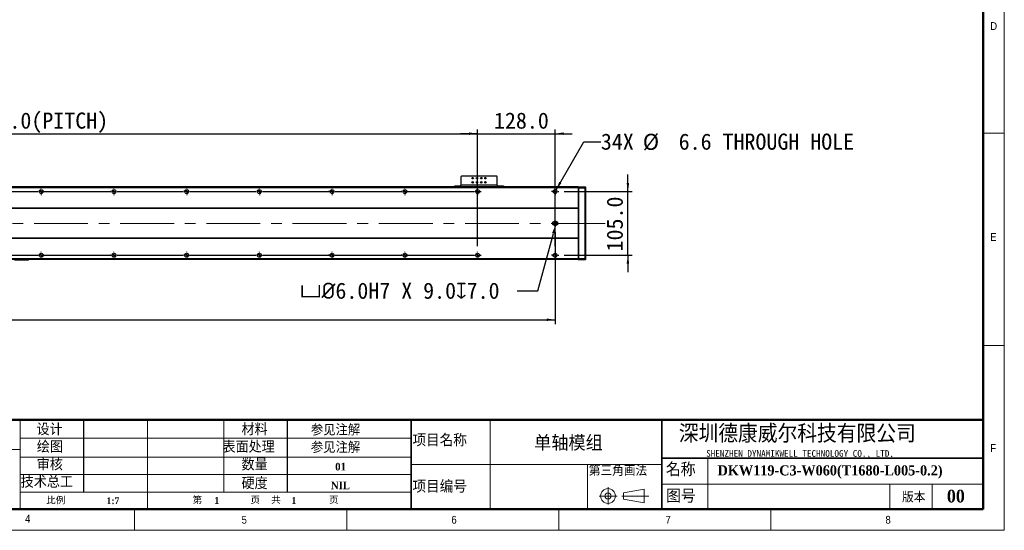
# Model space of a CAD drawing. Header units: millimetres. Extents: x 35 to 2905, y 35 to 2044.
# Tile 4 of 6: x 1280 to 2905, y 35 to 877. Entities that reach past the tile are written whole.
import ezdxf

# ---------------------------------------------------------------- set-up
doc = ezdxf.new("R2010")
doc.units = ezdxf.units.MM
doc.header["$LTSCALE"] = 7
doc.header["$PDSIZE"] = -1
doc.linetypes.add('CENTERX2', pattern=[20.32, 12.7, -2.54, 2.54, -2.54])
doc.layers.add('DIMNS', color=7, linetype='Continuous')
doc.styles.add('SLDTEXTSTYLE1', font='Gothic.ttf', dxfattribs={"width": 0.913})
doc.styles.add('SLDTEXTSTYLE2', font='timesbd.ttf', dxfattribs={"width": 0.933})
doc.styles.add('SLDTEXTSTYLE3', font='txt', dxfattribs={"bigfont": 'bigfont'})
doc.styles.add('SLDTEXTSTYLE4', font='txt', dxfattribs={"bigfont": 'bigfont'})
doc.styles.add('SLDTEXTSTYLE5', font='txt', dxfattribs={"bigfont": 'bigfont'})
doc.styles.add('SLDTEXTSTYLE6', font='txt')
doc.styles.add('SLDTEXTSTYLE7', font='timesbd.ttf', dxfattribs={"width": 0.933, "bigfont": 'bigfont'})
doc.styles.add('SLDTEXTSTYLE8', font='txt')
doc.dimstyles.new('SLDDIMSTYLE0', dxfattribs={"dimtxt": 26.6, "dimasz": 14, "dimexe": 0, "dimexo": 0.0625, "dimgap": 6.65, "dimtad": 2, "dimdec": 1, "dimrnd": 1e-09, "dimzin": 4, "dimdsep": 46, "dimtxsty": 'SLDTEXTSTYLE8', "dimsah": 1, "dimcen": 0.09, "dimadec": 0, "dimazin": 1, "dimtfac": 1, "dimtdec": 1, "dimtofl": 0, "dimtmove": 0, "dimatfit": 3, "dimfxl": 0, "dimfrac": 2, "dimtolj": 1, "dimtzin": 12, "dimarcsym": 0})
doc.dimstyles.new('SLDDIMSTYLE1', dxfattribs={"dimtxt": 26.6, "dimasz": 14, "dimexe": 0, "dimexo": 0.0625, "dimgap": 6.65, "dimtad": 2, "dimdec": 1, "dimrnd": 1e-09, "dimzin": 4, "dimdsep": 46, "dimtxsty": 'SLDTEXTSTYLE8', "dimsah": 1, "dimcen": 0.09, "dimadec": 0, "dimazin": 1, "dimtfac": 1, "dimtdec": 1, "dimtmove": 0, "dimatfit": 0, "dimfxl": 0, "dimfrac": 2, "dimtolj": 1, "dimtzin": 12, "dimarcsym": 0})
doc.dimstyles.new('SLDDIMSTYLE5', dxfattribs={"dimtxt": 26.6, "dimasz": 14, "dimexe": 0, "dimexo": 0.0625, "dimgap": 6.65, "dimtad": 0, "dimtih": 1, "dimtoh": 1, "dimdec": 1, "dimrnd": 1e-09, "dimzin": 4, "dimdsep": 46, "dimtxsty": 'SLDTEXTSTYLE8', "dimsah": 1, "dimcen": 0, "dimadec": 0, "dimazin": 1, "dimtfac": 1, "dimtdec": 1, "dimtofl": 0, "dimtmove": 0, "dimatfit": 3, "dimfxl": 0, "dimfrac": 2, "dimtolj": 1, "dimtzin": 12, "dimarcsym": 0})
doc.dimstyles.new('SLDDIMSTYLE6', dxfattribs={"dimtxt": 26.6, "dimasz": 14, "dimexe": 0, "dimexo": 0.0625, "dimgap": 6.65, "dimtad": 0, "dimtih": 1, "dimtoh": 1, "dimdec": 1, "dimrnd": 1e-09, "dimzin": 12, "dimdsep": 46, "dimtxsty": 'SLDTEXTSTYLE8', "dimsah": 1, "dimcen": 0, "dimadec": 0, "dimazin": 3, "dimtfac": 1, "dimtdec": 1, "dimtofl": 0, "dimtmove": 0, "dimatfit": 3, "dimfxl": 0, "dimfrac": 2, "dimtolj": 1, "dimtzin": 12, "dimarcsym": 0})

# ---------------------------------------------------------------- blocks, each defined once
blk = doc.blocks.new('_D_13')
at = {"layer": 'DIMNS'}
for p, q in [((227.9, 532), (227.9, 375)), ((2163.9, 526.4), (2163.9, 375)), ((227.9, 382), (2163.9, 382))]:
    blk.add_line(p, q, dxfattribs=at)
for points in [[(227.9, 382), (241.9, 379.9), (241.9, 384.1)], [(2163.9, 382), (2149.9, 384.1), (2149.9, 379.9)]]:
    blk.add_solid(points, dxfattribs=at)
at = {"layer": 'DIMNS', "insert": (1149.4, 416.9), "char_height": 26.6, "attachment_point": 1, "style": 'SLDTEXTSTYLE8'}
blk.add_mtext('1936.0', dxfattribs=at)
blk = doc.blocks.new('_D_14')
at = {"layer": 'DIMNS'}
for p, q in [((2283.9, 593.4), (2283.9, 621.4)), ((2178.6, 593.4), (2290.9, 593.4)), ((2283.9, 488.4), (2283.9, 593.4)), ((2178.6, 488.4), (2290.9, 488.4)), ((2283.9, 488.4), (2283.9, 460.4))]:
    blk.add_line(p, q, dxfattribs=at)
for points in [[(2283.9, 593.4), (2286, 607.4), (2281.8, 607.4)], [(2283.9, 488.4), (2281.8, 474.4), (2286, 474.4)]]:
    blk.add_solid(points, dxfattribs=at)
at = {"layer": 'DIMNS', "insert": (2248.9, 494.6), "char_height": 26.6, "attachment_point": 1, "rotation": 90, "style": 'SLDTEXTSTYLE8'}
blk.add_mtext('105.0', dxfattribs=at)
blk = doc.blocks.new('_D_16')
at = {"layer": 'Defpoints', "color": 0}
for p in [(2164.6, 538), (2165.4, 540.9)]:
    blk.add_point(p, dxfattribs=at)
at = {"layer": 'DIMNS', "color": 0, "lineweight": -2}
for p, q in [((2135.5, 429.4), (2161, 524.4)), ((2101.2, 429.4), (2135.5, 429.4))]:
    blk.add_line(p, q, dxfattribs=at)
at = {"layer": 'DIMNS', "color": 0}
blk.add_solid([(2158.7, 525), (2163.2, 523.8), (2164.6, 538)], dxfattribs=at)
at = {"layer": 'DIMNS', "color": 0, "insert": (1742.8, 443.2), "char_height": 26.6, "attachment_point": 1, "style": 'SLDTEXTSTYLE8'}
blk.add_mtext('\\A1;{\\fGDT|b0|i0|c134|p2;v\\fISOCPEUR|b0|i0|c134|p34;%%C}6.0H7 X 9.0{\\fGDT|b0|i0|c134|p2;x}7.0', dxfattribs=at)
blk = doc.blocks.new('_D_17')
at = {"layer": 'DIMNS'}
for p, q in [((2165.5, 596.2), (2211.3, 675.5)), ((2211.3, 675.5), (2239.3, 675.5))]:
    blk.add_line(p, q, dxfattribs=at)
blk.add_solid([(2165.5, 596.2), (2174.3, 607.3), (2170.7, 609.4)], dxfattribs=at)
at = {"layer": 'DIMNS', "char_height": 26.6, "attachment_point": 1, "style": 'SLDTEXTSTYLE8'}
for s, insert in [('34X ', (2239.3, 688.9)), ('%%c', (2308.5, 688.6)), (' 6.6 THROUGH HOLE', (2349.6, 688.9))]:
    blk.add_mtext(s, dxfattribs=dict(at, insert=insert))
blk = doc.blocks.new('_D_18')
at = {"layer": 'DIMNS'}
for p, q in [((355.9, 608.1), (355.9, 695.7)), ((355.9, 688.7), (2035.9, 688.7)), ((2035.9, 608.1), (2035.9, 695.7))]:
    blk.add_line(p, q, dxfattribs=at)
for points in [[(355.9, 688.7), (369.9, 686.6), (369.9, 690.8)], [(2035.9, 688.7), (2021.9, 690.8), (2021.9, 686.6)]]:
    blk.add_solid(points, dxfattribs=at)
at = {"layer": 'DIMNS', "char_height": 26.6, "attachment_point": 1, "style": 'SLDTEXTSTYLE8'}
for s, insert in [('1680.0', (1014.6, 723.6)), ('=14×120.0(PITCH)', (1118.6, 723.6))]:
    blk.add_mtext(s, dxfattribs=dict(at, insert=insert))
blk = doc.blocks.new('_D_20')
at = {"layer": 'DIMNS'}
for p, q in [((2035.9, 688.7), (2007.9, 688.7)), ((2035.9, 503.1), (2035.9, 695.7)), ((2035.9, 688.7), (2163.9, 688.7)), ((2163.9, 503.1), (2163.9, 695.7)), ((2163.9, 688.7), (2191.9, 688.7))]:
    blk.add_line(p, q, dxfattribs=at)
for points in [[(2035.9, 688.7), (2021.9, 690.8), (2021.9, 686.6)], [(2163.9, 688.7), (2177.9, 686.6), (2177.9, 690.8)]]:
    blk.add_solid(points, dxfattribs=at)
at = {"layer": 'DIMNS', "insert": (2062.9, 723.6), "char_height": 26.6, "attachment_point": 1, "style": 'SLDTEXTSTYLE8'}
blk.add_mtext('128.0', dxfattribs=at)
blk = doc.blocks.new('SW_CENTERMARKSYMBOL_0')
at = {"layer": 'DIMNS', "color": 0}
for p, q in [((-5.08, 0), (-5.54, 0)), ((0, 0), (-2.54, 0)), ((0, 5.08), (0, 5.54)), ((0, 0), (0, 2.54)), ((0, 0), (0, -2.54)), ((0, 0), (2.54, 0)), ((5.08, 0), (5.54, 0)), ((0, -5.08), (0, -5.54))]:
    blk.add_line(p, q, dxfattribs=at)
blk = doc.blocks.new('SW_CENTERMARKSYMBOL_2')
at = {"layer": 'DIMNS', "color": 0}
for p, q in [((725.08, 0), (834.92, 0)), ((834.92, 0), (834.16, 0)), ((840, 0), (837.46, 0)), ((840, 0), (837.46, 0)), ((840, 0), (837.46, 0)), ((840, 0), (837.46, 0)), ((840, 0), (837.46, 0)), ((840, 0), (837.46, 0)), ((840, 0), (837.46, 0)), ((840, 5.08), (840, 5.84)), ((840, 0), (840, 2.54)), ((840, 0), (840, 2.54)), ((840, 0), (840, 2.54)), ((840, 0), (840, 2.54)), ((840, 0), (840, 2.54)), ((840, 0), (840, 2.54)), ((840, 0), (840, 2.54)), ((840, 0), (840, -2.54)), ((840, 0), (842.54, 0)), ((840, 0), (840, -2.54)), ((840, 0), (842.54, 0)), ((840, 0), (840, -2.54)), ((840, 0), (842.54, 0)), ((840, 0), (840, -2.54)), ((840, 0), (842.54, 0)), ((840, 0), (840, -2.54)), ((840, 0), (842.54, 0)), ((840, 0), (840, -2.54)), ((840, 0), (842.54, 0)), ((840, 0), (840, -2.54)), ((840, 0), (842.54, 0)), ((845.08, 0), (845.84, 0)), ((845.08, 0), (954.92, 0)), ((954.92, 0), (954.16, 0)), ((960, 0), (957.46, 0)), ((960, 0), (957.46, 0)), ((960, 0), (957.46, 0)), ((960, 0), (957.46, 0)), ((960, 0), (957.46, 0)), ((960, 0), (957.46, 0)), ((960, 5.08), (960, 5.84)), ((960, 0), (960, 2.54)), ((960, 0), (960, 2.54)), ((960, 0), (960, 2.54)), ((960, 0), (960, 2.54)), ((960, 0), (960, 2.54)), ((960, 0), (960, 2.54)), ((960, 0), (960, -2.54)), ((960, 0), (962.54, 0)), ((960, 0), (960, -2.54)), ((960, 0), (962.54, 0)), ((960, 0), (960, -2.54)), ((960, 0), (962.54, 0)), ((960, 0), (960, -2.54)), ((960, 0), (962.54, 0)), ((960, 0), (960, -2.54)), ((960, 0), (962.54, 0)), ((960, 0), (960, -2.54)), ((960, 0), (962.54, 0)), ((965.08, 0), (965.84, 0)), ((965.08, 0), (1074.92, 0)), ((1074.92, 0), (1074.16, 0)), ((1080, 0), (1077.46, 0)), ((1080, 0), (1077.46, 0)), ((1080, 0), (1077.46, 0)), ((1080, 0), (1077.46, 0)), ((1080, 0), (1077.46, 0)), ((1080, 5.08), (1080, 5.84)), ((1080, 0), (1080, 2.54)), ((1080, 0), (1080, 2.54)), ((1080, 0), (1080, 2.54)), ((1080, 0), (1080, 2.54)), ((1080, 0), (1080, 2.54)), ((1080, 0), (1080, -2.54)), ((1080, 0), (1082.54, 0)), ((1080, 0), (1080, -2.54)), ((1080, 0), (1082.54, 0)), ((1080, 0), (1080, -2.54)), ((1080, 0), (1082.54, 0)), ((1080, 0), (1080, -2.54)), ((1080, 0), (1082.54, 0)), ((1080, 0), (1080, -2.54)), ((1080, 0), (1082.54, 0)), ((1085.08, 0), (1085.84, 0)), ((1085.08, 0), (1194.92, 0)), ((1194.92, 0), (1194.16, 0)), ((1200, 0), (1197.46, 0)), ((1200, 0), (1197.46, 0)), ((1200, 0), (1197.46, 0)), ((1200, 0), (1197.46, 0)), ((1200, 5.08), (1200, 5.84)), ((1200, 0), (1200, 2.54)), ((1200, 0), (1200, 2.54)), ((1200, 0), (1200, 2.54)), ((1200, 0), (1200, 2.54)), ((1200, 0), (1200, -2.54)), ((1200, 0), (1202.54, 0)), ((1200, 0), (1200, -2.54)), ((1200, 0), (1202.54, 0)), ((1200, 0), (1200, -2.54)), ((1200, 0), (1202.54, 0)), ((1200, 0), (1200, -2.54)), ((1200, 0), (1202.54, 0)), ((1205.08, 0), (1205.84, 0)), ((1205.08, 0), (1314.92, 0)), ((1314.92, 0), (1314.16, 0)), ((1320, 0), (1317.46, 0)), ((1320, 0), (1317.46, 0)), ((1320, 0), (1317.46, 0)), ((1320, 5.08), (1320, 5.84)), ((1320, 0), (1320, 2.54)), ((1320, 0), (1320, 2.54)), ((1320, 0), (1320, 2.54)), ((1320, 0), (1320, -2.54)), ((1320, 0), (1322.54, 0)), ((1320, 0), (1320, -2.54)), ((1320, 0), (1322.54, 0)), ((1320, 0), (1320, -2.54)), ((1320, 0), (1322.54, 0)), ((1325.08, 0), (1325.84, 0)), ((1325.08, 0), (1434.92, 0)), ((1434.92, 0), (1434.16, 0)), ((1440, 0), (1437.46, 0)), ((1440, 0), (1437.46, 0)), ((1440, 5.08), (1440, 5.84)), ((1440, 0), (1440, 2.54)), ((1440, 0), (1440, 2.54)), ((1440, 0), (1440, -2.54)), ((1440, 0), (1442.54, 0)), ((1440, 0), (1440, -2.54)), ((1440, 0), (1442.54, 0)), ((1445.08, 0), (1445.84, 0)), ((1445.08, 0), (1554.92, 0)), ((1560, 0), (1557.46, 0)), ((1560, 5.08), (1560, 5.84)), ((1560, 0), (1560, 2.54)), ((1560, 0), (1560, -2.54)), ((1560, 0), (1562.54, 0)), ((1565.08, 0), (1565.84, 0)), ((840, -5.08), (840, -5.84)), ((960, -5.08), (960, -5.84)), ((1080, -5.08), (1080, -5.84)), ((1200, -5.08), (1200, -5.84)), ((1320, -5.08), (1320, -5.84)), ((1440, -5.08), (1440, -5.84)), ((1560, -5.08), (1560, -5.84))]:
    blk.add_line(p, q, dxfattribs=at)
blk = doc.blocks.new('SW_CENTERMARKSYMBOL_3')
at = {"layer": 'DIMNS', "color": 0}
for p, q in [((605.08, 0), (714.92, 0)), ((714.92, 0), (714.16, 0)), ((720, 0), (717.46, 0)), ((720, 0), (717.46, 0)), ((720, 0), (717.46, 0)), ((720, 0), (717.46, 0)), ((720, 0), (717.46, 0)), ((720, 0), (717.46, 0)), ((720, 0), (717.46, 0)), ((720, 5.08), (720, 5.84)), ((720, 0), (720, 2.54)), ((720, 0), (720, 2.54)), ((720, 0), (720, 2.54)), ((720, 0), (720, 2.54)), ((720, 0), (720, 2.54)), ((720, 0), (720, 2.54)), ((720, 0), (720, 2.54)), ((720, 0), (720, -2.54)), ((720, 0), (722.54, 0)), ((720, 0), (720, -2.54)), ((720, 0), (722.54, 0)), ((720, 0), (720, -2.54)), ((720, 0), (722.54, 0)), ((720, 0), (720, -2.54)), ((720, 0), (722.54, 0)), ((720, 0), (720, -2.54)), ((720, 0), (722.54, 0)), ((720, 0), (720, -2.54)), ((720, 0), (722.54, 0)), ((720, 0), (720, -2.54)), ((720, 0), (722.54, 0)), ((725.08, 0), (725.84, 0)), ((725.08, 0), (834.92, 0)), ((834.92, 0), (834.16, 0)), ((840, 0), (837.46, 0)), ((840, 0), (837.46, 0)), ((840, 0), (837.46, 0)), ((840, 0), (837.46, 0)), ((840, 0), (837.46, 0)), ((840, 0), (837.46, 0)), ((840, 5.08), (840, 5.84)), ((840, 0), (840, 2.54)), ((840, 0), (840, 2.54)), ((840, 0), (840, 2.54)), ((840, 0), (840, 2.54)), ((840, 0), (840, 2.54)), ((840, 0), (840, 2.54)), ((840, 0), (840, -2.54)), ((840, 0), (842.54, 0)), ((840, 0), (840, -2.54)), ((840, 0), (842.54, 0)), ((840, 0), (840, -2.54)), ((840, 0), (842.54, 0)), ((840, 0), (840, -2.54)), ((840, 0), (842.54, 0)), ((840, 0), (840, -2.54)), ((840, 0), (842.54, 0)), ((840, 0), (840, -2.54)), ((840, 0), (842.54, 0)), ((845.08, 0), (845.84, 0)), ((845.08, 0), (954.92, 0)), ((954.92, 0), (954.16, 0)), ((960, 0), (957.46, 0)), ((960, 0), (957.46, 0)), ((960, 0), (957.46, 0)), ((960, 0), (957.46, 0)), ((960, 0), (957.46, 0)), ((960, 5.08), (960, 5.84)), ((960, 0), (960, 2.54)), ((960, 0), (960, 2.54)), ((960, 0), (960, 2.54)), ((960, 0), (960, 2.54)), ((960, 0), (960, 2.54)), ((960, 0), (960, -2.54)), ((960, 0), (962.54, 0)), ((960, 0), (960, -2.54)), ((960, 0), (962.54, 0)), ((960, 0), (960, -2.54)), ((960, 0), (962.54, 0)), ((960, 0), (960, -2.54)), ((960, 0), (962.54, 0)), ((960, 0), (960, -2.54)), ((960, 0), (962.54, 0)), ((965.08, 0), (965.84, 0)), ((965.08, 0), (1074.92, 0)), ((1074.92, 0), (1074.16, 0)), ((1080, 0), (1077.46, 0)), ((1080, 0), (1077.46, 0)), ((1080, 0), (1077.46, 0)), ((1080, 0), (1077.46, 0)), ((1080, 5.08), (1080, 5.84)), ((1080, 0), (1080, 2.54)), ((1080, 0), (1080, 2.54)), ((1080, 0), (1080, 2.54)), ((1080, 0), (1080, 2.54)), ((1080, 0), (1080, -2.54)), ((1080, 0), (1082.54, 0)), ((1080, 0), (1080, -2.54)), ((1080, 0), (1082.54, 0)), ((1080, 0), (1080, -2.54)), ((1080, 0), (1082.54, 0)), ((1080, 0), (1080, -2.54)), ((1080, 0), (1082.54, 0)), ((1085.08, 0), (1085.84, 0)), ((1085.08, 0), (1194.92, 0)), ((1194.92, 0), (1194.16, 0)), ((1200, 0), (1197.46, 0)), ((1200, 0), (1197.46, 0)), ((1200, 0), (1197.46, 0)), ((1200, 5.08), (1200, 5.84)), ((1200, 0), (1200, 2.54)), ((1200, 0), (1200, 2.54)), ((1200, 0), (1200, 2.54)), ((1200, 0), (1200, -2.54)), ((1200, 0), (1202.54, 0)), ((1200, 0), (1200, -2.54)), ((1200, 0), (1202.54, 0)), ((1200, 0), (1200, -2.54)), ((1200, 0), (1202.54, 0)), ((1205.08, 0), (1205.84, 0)), ((1205.08, 0), (1314.92, 0)), ((1314.92, 0), (1314.16, 0)), ((1320, 0), (1317.46, 0)), ((1320, 0), (1317.46, 0)), ((1320, 5.08), (1320, 5.84)), ((1320, 0), (1320, 2.54)), ((1320, 0), (1320, 2.54)), ((1320, 0), (1320, -2.54)), ((1320, 0), (1322.54, 0)), ((1320, 0), (1320, -2.54)), ((1320, 0), (1322.54, 0)), ((1325.08, 0), (1325.84, 0)), ((1325.08, 0), (1434.92, 0)), ((1440, 0), (1437.46, 0)), ((1440, 5.08), (1440, 5.84)), ((1440, 0), (1440, 2.54)), ((1440, 0), (1440, -2.54)), ((1440, 0), (1442.54, 0)), ((1445.08, 0), (1445.84, 0)), ((720, -5.08), (720, -5.84)), ((840, -5.08), (840, -5.84)), ((960, -5.08), (960, -5.84)), ((1080, -5.08), (1080, -5.84)), ((1200, -5.08), (1200, -5.84)), ((1320, -5.08), (1320, -5.84)), ((1440, -5.08), (1440, -5.84))]:
    blk.add_line(p, q, dxfattribs=at)
blk = doc.blocks.new('SW_CENTERMARKSYMBOL_4')
at = {"layer": 'DIMNS', "color": 0}
for p, q in [((-5.08, 0), (-5.84, 0)), ((0, 0), (-2.54, 0)), ((0, 5.08), (0, 5.84)), ((0, 0), (0, 2.54)), ((0, 0), (0, -2.54)), ((0, 0), (2.54, 0)), ((5.08, 0), (5.84, 0)), ((0, -5.08), (0, -5.84))]:
    blk.add_line(p, q, dxfattribs=at)
blk = doc.blocks.new('SW_CENTERMARKSYMBOL_5')
at = {"layer": 'DIMNS', "color": 0}
for p, q in [((-5.08, 0), (-5.84, 0)), ((0, 0), (-2.54, 0)), ((0, 5.08), (0, 5.84)), ((0, 0), (0, 2.54)), ((0, 0), (0, -2.54)), ((0, 0), (2.54, 0)), ((5.08, 0), (5.84, 0)), ((0, -5.08), (0, -5.84))]:
    blk.add_line(p, q, dxfattribs=at)
blk = doc.blocks.new('SW_DOWELSYMBOL_1')
at = {"linetype": 'Continuous', "lineweight": 18}
h = blk.add_hatch(color=0, dxfattribs=at)
edge = h.paths.add_edge_path(flags=0)
edge.add_arc((0, 0), 3, 180, 270)
edge.add_line((0, -3), (0, 0))
edge.add_line((0, 0), (-3, 0))
h = blk.add_hatch(color=0, dxfattribs=at)
edge = h.paths.add_edge_path(flags=0)
edge.add_arc((0, 0), 3, 0, 90)
edge.add_line((0, 3), (0, 0))
edge.add_line((0, 0), (3, 0))
at = {"layer": 'DIMNS', "color": 0}
blk.add_circle((0, 0), 3, dxfattribs=at)
blk = doc.blocks.new('SW_DOWELSYMBOL_2')
at = {"linetype": 'Continuous', "lineweight": 18}
h = blk.add_hatch(color=0, dxfattribs=at)
edge = h.paths.add_edge_path(flags=0)
edge.add_arc((0, 0), 3, 180, 270)
edge.add_line((0, -3), (0, 0))
edge.add_line((0, 0), (-3, 0))
h = blk.add_hatch(color=0, dxfattribs=at)
edge = h.paths.add_edge_path(flags=0)
edge.add_arc((0, 0), 3, 0, 90)
edge.add_line((0, 3), (0, 0))
edge.add_line((0, 0), (3, 0))
at = {"layer": 'DIMNS', "color": 0}
blk.add_circle((0, 0), 3, dxfattribs=at)

msp = doc.modelspace()

# ---------------------------------------------------------------- linework, layer by layer
at = {"color": 7, "linetype": 'Continuous', "lineweight": 18}
for p, q in [((2905, 35), (2905, 2044)), ((2870, 2009), (2870, 70)), ((2870, 689.5), (2905, 689.5)), ((2870, 339.5), (2905, 339.5)), ((1281, 217), (1281, 192.5)), ((1281, 168), (1281, 217)), ((1281, 192.5), (1281, 217)), ((1491.29, 217), (1491.29, 70)), ((1617, 217), (1617, 98.04)), ((2056.78, 217), (2056.78, 70)), ((1281, 168), (1281, 192.5)), ((1281, 186.61), (1926.29, 186.61)), ((1281, 168), (1025.29, 168)), ((1281, 168), (1281, 70)), ((1281, 155.78), (1926.29, 155.78)), ((2415.65, 154), (2415.65, 70)), ((1926.29, 143.5), (2339.76, 143.5)), ((2217.1, 143.5), (2217.1, 70)), ((1281, 126.91), (1926.29, 126.91)), ((1926.29, 98.04), (1281, 98.04)), ((2251.06, 106.04), (2251.06, 77.44)), ((2276.67, 96.73), (2310.66, 102.61)), ((2310.66, 102.61), (2310.66, 80.22)), ((2339.76, 110.88), (2870, 110.88)), ((2716, 110.88), (2716, 70)), ((2786, 110.88), (2786, 70)), ((2236.5, 91.48), (2265.91, 91.48)), ((2273.64, 91.48), (2318.36, 91.48)), ((2276.67, 86.23), (2276.67, 96.73)), ((2276.67, 86.23), (2310.66, 80.22)), ((70, 70), (2870, 70)), ((861, 70), (2870, 70)), ((1470, 35), (1470, 70)), ((1820, 70), (1820, 35)), ((2170, 35), (2170, 70)), ((2520, 70), (2520, 35)), ((35, 35), (2905, 35))]:
    msp.add_line(p, q, dxfattribs=at)
at = {"color": 7, "linetype": 'Continuous', "lineweight": 50}
for p, q in [((2870, 2009), (2870, 70)), ((1025.29, 217), (1281, 217)), ((2870, 217), (1281, 217)), ((70, 70), (2870, 70))]:
    msp.add_line(p, q, dxfattribs=at)
at = {"color": 7, "linetype": 'Continuous', "lineweight": 25}
for p, q in [((2009.35, 618.66), (2008.35, 617.66)), ((2008.35, 617.66), (2008.35, 603.86)), ((2067.35, 618.66), (2009.35, 618.66)), ((2068.35, 617.66), (2067.35, 618.66)), ((2068.35, 603.86), (2068.35, 617.66)), ((1998.35, 600.86), (1998.35, 602.86)), ((1998.35, 602.86), (1999.35, 602.86)), ((1999.35, 602.86), (1999.35, 600.86)), ((1999.35, 602.86), (2007.35, 602.86)), ((2007.35, 602.86), (2007.35, 600.86)), ((2008.35, 602.86), (2007.35, 602.86)), ((2068.35, 603.86), (2008.35, 603.86)), ((2008.35, 600.86), (2008.35, 603.86)), ((2068.35, 603.86), (2068.35, 600.86)), ((2069.35, 602.86), (2068.35, 602.86)), ((2069.35, 602.86), (2069.35, 600.86)), ((2069.35, 602.86), (2077.35, 602.86)), ((2077.35, 600.86), (2077.35, 602.86)), ((2077.35, 602.86), (2078.35, 602.86)), ((2078.35, 602.86), (2078.35, 600.86)), ((2201.85, 600.86), (189.85, 600.86)), ((2201.85, 600.36), (189.85, 600.36)), ((2201.85, 599.36), (189.85, 599.36)), ((2201.85, 600.56), (2202.15, 600.86)), ((2201.85, 600.86), (2201.85, 600.56)), ((2201.85, 600.36), (2201.85, 600.56)), ((2201.85, 600.36), (2201.85, 599.36)), ((2201.85, 599.36), (2201.85, 565.86)), ((2201.85, 598.73), (2202.15, 598.86)), ((2202.15, 600.86), (2202.15, 598.86)), ((2202.15, 600.86), (2213.55, 600.86)), ((2202.15, 598.86), (2202.15, 482.86)), ((2213.55, 598.86), (2202.15, 598.86)), ((2213.55, 598.86), (2213.55, 600.86)), ((2213.85, 600.56), (2213.55, 600.86)), ((2213.55, 482.86), (2213.55, 598.86)), ((2213.85, 598.73), (2213.55, 598.86)), ((2213.85, 600.56), (2213.85, 598.73)), ((2213.85, 598.73), (2213.85, 482.98)), ((2201.85, 565.86), (189.85, 565.86)), ((2201.85, 565.36), (189.85, 565.36)), ((2201.85, 565.86), (2201.85, 565.36)), ((2201.85, 565.36), (2201.85, 516.36)), ((2165.35, 543.86), (2162.35, 543.86)), ((2162.35, 537.86), (2165.35, 537.86)), ((2201.85, 516.36), (189.85, 516.36)), ((2201.85, 515.86), (189.85, 515.86)), ((2201.85, 516.36), (2201.85, 515.86)), ((2201.85, 515.86), (2201.85, 482.36)), ((2201.85, 482.36), (189.85, 482.36)), ((2201.85, 481.36), (189.85, 481.36)), ((2095.35, 481.26), (315.35, 481.26)), ((2095.35, 481.06), (315.35, 481.06)), ((1271.85, 480.66), (1293.85, 480.66)), ((1293.73, 480.36), (1271.98, 480.36)), ((1293.73, 480.36), (1293.85, 480.66)), ((1294.55, 480.36), (1293.73, 480.36)), ((1293.85, 480.66), (1293.85, 481.06)), ((1293.85, 480.66), (1294.85, 480.66)), ((1294.55, 480.36), (1294.85, 480.66)), ((1294.85, 481.06), (1294.85, 480.66)), ((2095.35, 481.36), (2095.35, 481.26)), ((2095.35, 481.06), (2095.35, 481.26)), ((2201.85, 482.98), (2202.15, 482.86)), ((2201.85, 482.36), (2201.85, 481.36)), ((2201.85, 481.16), (2201.85, 481.36)), ((2201.85, 481.16), (2202.15, 480.86)), ((2202.15, 482.86), (2202.15, 480.86)), ((2202.15, 482.86), (2213.55, 482.86)), ((2213.55, 480.86), (2202.15, 480.86)), ((2213.85, 482.98), (2213.55, 482.86)), ((2213.55, 480.86), (2213.55, 482.86)), ((2213.85, 481.16), (2213.55, 480.86)), ((2213.85, 482.98), (2213.85, 481.16))]:
    msp.add_line(p, q, dxfattribs=at)
at = {"color": 7, "linetype": 'Continuous', "lineweight": 35}
for p, q in [((1926.29, 217), (1926.29, 70)), ((2339.76, 217), (2339.76, 70)), ((2339.76, 154), (2870, 154))]:
    msp.add_line(p, q, dxfattribs=at)
at = {"color": 7, "linetype": 'Continuous', "lineweight": 25}
for centre, radius in [((2027.85, 615.36), 1.25), ((2027.85, 608.36), 1.25), ((2034.85, 615.36), 1.25), ((2034.85, 608.36), 1.25), ((2041.85, 615.36), 1.25), ((2041.85, 608.36), 1.25), ((2048.85, 615.36), 1.25), ((2048.85, 608.36), 1.25), ((1315.85, 593.36), 3.3), ((1435.85, 593.36), 3.3), ((1555.85, 593.36), 3.3), ((1675.85, 593.36), 3.3), ((1795.85, 593.36), 3.3), ((1915.85, 593.36), 3.3), ((2035.85, 593.36), 3.3), ((2163.85, 593.36), 3.3), ((1315.85, 488.36), 3.3), ((1435.85, 488.36), 3.3), ((1555.85, 488.36), 3.3), ((1675.85, 488.36), 3.3), ((1795.85, 488.36), 3.3), ((1915.85, 488.36), 3.3), ((2035.85, 488.36), 3.3), ((2163.85, 488.36), 3.3)]:
    msp.add_circle(centre, radius, dxfattribs=at)
at = {"color": 7, "linetype": 'Continuous', "lineweight": 18}
for radius in [12.25, 5.25]:
    msp.add_circle((2251.06, 91.48), radius, dxfattribs=at)
at = {"color": 7, "linetype": 'Continuous', "lineweight": 25}
for centre, start, end in [((2162.35, 540.86), 90, 270), ((2165.35, 540.86), 270, 90)]:
    msp.add_arc(centre, 3, start, end, dxfattribs=at)
at = {"layer": 'DIMNS', "linetype": 'CENTERX2', "lineweight": 18}
msp.add_line((2246.3, 540.86), (145.4, 540.86), dxfattribs=at)
at = {"layer": 'DIMNS', "color": 7}
for p, q in [((1386.18, 98.04), (1386.18, 217)), ((1721.53, 217), (1721.53, 98.04))]:
    msp.add_line(p, q, dxfattribs=at)

# ---------------------------------------------------------------- block references
at = {"layer": 'DIMNS'}
for name, p in [('SW_CENTERMARKSYMBOL_3', (595.85, 593.36)), ('SW_CENTERMARKSYMBOL_4', (2163.85, 593.36)), ('SW_CENTERMARKSYMBOL_0', (2163.85, 540.86)), ('SW_DOWELSYMBOL_1', (2162.35, 540.86)), ('SW_DOWELSYMBOL_2', (2165.35, 540.86)), ('SW_CENTERMARKSYMBOL_2', (475.85, 488.36)), ('SW_CENTERMARKSYMBOL_5', (2163.85, 488.36))]:
    msp.add_blockref(name, p, dxfattribs=at)

# ---------------------------------------------------------------- texts
at = {"color": 7, "linetype": 'Continuous', "lineweight": 0}
for s, insert, char_height, attachment_point, style in [('D', (2881.67, 872.52), 12.96, 1, 'SLDTEXTSTYLE1'), ('E', (2881.67, 524.92), 12.96, 1, 'SLDTEXTSTYLE1'), ('设计', (1308.15, 211.2), 19.6, 1, 'SLDTEXTSTYLE4'), ('材料', (1646.32, 211.2), 19.6, 1, 'SLDTEXTSTYLE4'), ('参见注解', (1760.75, 209.7), 18.521, 1, 'SLDTEXTSTYLE3'), ('深圳德康威尔科技有限公司', (2367.78, 209.07), 29.6333, 1, 'SLDTEXTSTYLE5'), ('项目名称', (1928.53, 193.57), 20.373, 1, 'SLDTEXTSTYLE4'), ('绘图', (1308.57, 182.46), 19.6, 1, 'SLDTEXTSTYLE4'), ('表面处理', (1614.87, 182.46), 19.6, 1, 'SLDTEXTSTYLE4'), ('参见注解', (1760.75, 180.95), 18.521, 1, 'SLDTEXTSTYLE3'), ('单轴模组', (2129.33, 190.67), 22.225, 1, 'SLDTEXTSTYLE7'), ('SHENZHEN DYNAMIKWELL TECHNOLOGY CO., LTD.', (2413.02, 167.18), 11.1125, 1, 'SLDTEXTSTYLE6'), ('F', (2881.67, 176.95), 12.96, 1, 'SLDTEXTSTYLE1'), ('审核', (1308.34, 153.23), 19.6, 1, 'SLDTEXTSTYLE4'), ('数量', (1646.38, 153.23), 19.6, 1, 'SLDTEXTSTYLE4'), ('01', (1800.9, 146.22), 12.6, 1, 'SLDTEXTSTYLE2'), ('名称', (2346.56, 146.34), 22.225, 1, 'SLDTEXTSTYLE4'), ('DKW119-C3-W060(T1680-L005-0.2)', (2431.84, 142.09), 16.6687, 1, 'SLDTEXTSTYLE2'), ('技术总工', (1282.02, 124.6), 19.6, 1, 'SLDTEXTSTYLE4'), ('硬度', (1646.39, 122.25), 19.6, 1, 'SLDTEXTSTYLE4'), ('NIL', (1793.67, 115.25), 12.6, 1, 'SLDTEXTSTYLE2'), ('项目编号', (1928.53, 117.29), 20.373, 1, 'SLDTEXTSTYLE4'), ('图号', (2346.86, 102.52), 22.225, 1, 'SLDTEXTSTYLE4'), ('版本', (2736.3, 98.31), 17.5, 1, 'SLDTEXTSTYLE4'), ('00', (2825.06, 101.8), 21, 2, 'SLDTEXTSTYLE2'), ('比例', (1324.1, 89.33), 11.2, 1, 'SLDTEXTSTYLE4'), ('1:7', (1423.69, 89.32), 11.2, 1, 'SLDTEXTSTYLE2'), ('第        页', (1565.66, 89.74), 11.2, 1, 'SLDTEXTSTYLE4'), ('1', (1601.53, 89.74), 11.2, 1, 'SLDTEXTSTYLE2'), ('共        页', (1695.31, 89.74), 11.2, 1, 'SLDTEXTSTYLE4'), ('1', (1728.74, 89.74), 11.2, 1, 'SLDTEXTSTYLE2'), ('4', (1289.17, 60.52), 12.96, 1, 'SLDTEXTSTYLE1'), ('5', (1646.39, 58.78), 12.96, 1, 'SLDTEXTSTYLE1'), ('6', (1992.6, 58.78), 12.96, 1, 'SLDTEXTSTYLE1'), ('7', (2346.02, 58.78), 12.96, 1, 'SLDTEXTSTYLE1'), ('8', (2708.84, 58.78), 12.96, 1, 'SLDTEXTSTYLE1')]:
    msp.add_mtext(s, dxfattribs=dict(at, insert=insert, char_height=char_height, attachment_point=attachment_point, style=style))
at = {"layer": 'DIMNS', "color": 7, "insert": (2219.42, 142.13), "char_height": 17.5, "attachment_point": 1, "style": 'SLDTEXTSTYLE4'}
msp.add_mtext('第三角画法', dxfattribs=at)

# ---------------------------------------------------------------- dimensions: what is measured, and where the dimension line sits
at = {"layer": 'DIMNS'}
dim = msp.add_linear_dim(base=(2035.85, 688.66), p1=(355.85, 599.2), p2=(2035.85, 599.2), text='<>=14×120.0(PITCH)', dimstyle='SLDDIMSTYLE0', dxfattribs=at)
dim.commit()
dim.dimension.update_dxf_attribs({"geometry": '_D_18', "text_midpoint": (1211.28, 688.66), "dimtype": 160})
for base, p1, p2, dimstyle, picture, middle in [((2163.85, 688.66), (2035.85, 494.2), (2163.85, 494.2), 'SLDDIMSTYLE1', '_D_20', (2105.25, 688.66)), ((2163.85, 381.96), (227.85, 540.86), (2163.85, 535.32), 'SLDDIMSTYLE0', '_D_13', (1201.37, 381.96))]:
    dim = msp.add_linear_dim(base=base, p1=p1, p2=p2, dimstyle=dimstyle, dxfattribs=at)
    dim.commit()
    dim.dimension.update_dxf_attribs({"geometry": picture, "text_midpoint": middle, "dimtype": 160})
dim = msp.add_diameter_dim_2p(p1=(2162.2, 590.5), p2=(2165.5, 596.22), text='34X <> THROUGH HOLE\\P', dimstyle='SLDDIMSTYLE6', dxfattribs=at)
dim.commit()
dim.dimension.update_dxf_attribs({"geometry": '_D_17', "text_midpoint": (2458.76, 675.48), "dimtype": 163})
dim = msp.add_linear_dim(base=(2283.85, 593.36), p1=(2169.69, 488.36), p2=(2169.69, 593.36), angle=90, dimstyle='SLDDIMSTYLE1', dxfattribs=at)
dim.commit()
dim.dimension.update_dxf_attribs({"geometry": '_D_14', "text_midpoint": (2283.85, 536.94), "dimtype": 160})
dim = msp.add_radius_dim(center=(2165.35, 540.86), mpoint=(2164.57, 537.96), text='{\\fGDT|b0|i0|c134|p2;v\\fISOCPEUR|b0|i0|c134|p34;%%C}6.0H7 X 9.0{\\fGDT|b0|i0|c134|p2;x}7.0', dimstyle='SLDDIMSTYLE5', override={"dimpost": '<>'}, dxfattribs=at)
dim.commit()
dim.dimension.update_dxf_attribs({"geometry": '_D_16', "text_midpoint": (1918.67, 429.36), "dimtype": 164})

doc.saveas('drawing.dxf')
